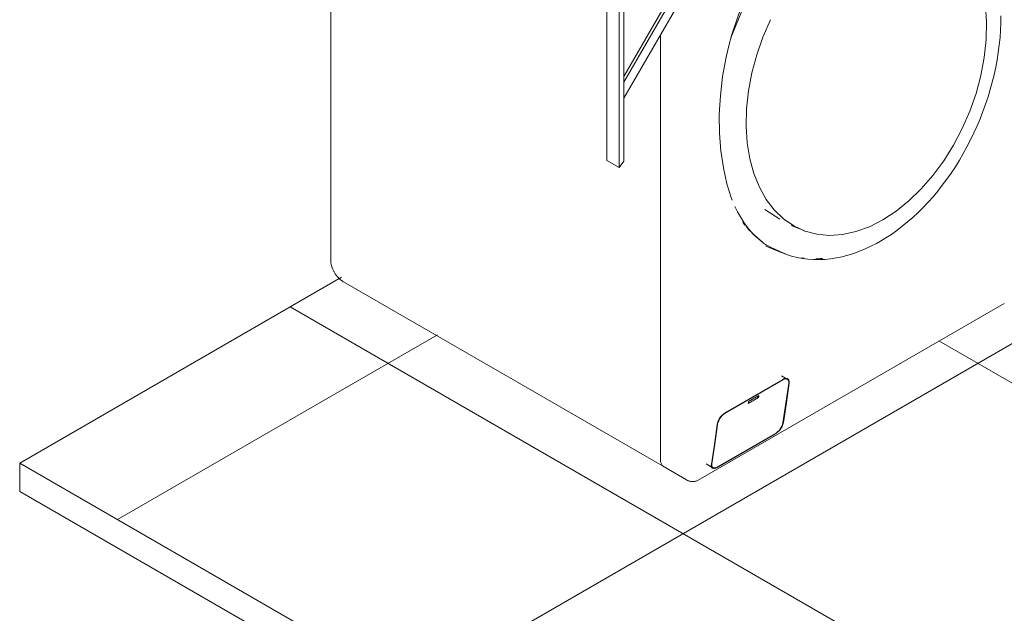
# Model space of a CAD drawing. Header units: metres. Extents: x -16.8 to 29.9, y -11.9 to 37.1.
# Tile 17 of 202: x -8 to -6.5, y 6.7 to 7.5. Entities that reach past the tile are written whole.
import ezdxf

# ---------------------------------------------------------------- set-up
doc = ezdxf.new("R2010")
doc.units = ezdxf.units.M
for name, color, linetype, lineweight in [('A-FLOR', 7, 'Continuous', 5), ('A-FLOR-PATT', 7, 'Continuous', 5), ('Q-SPCQ', 7, 'Continuous', 5)]:
    doc.layers.add(name, color=color, linetype=linetype, lineweight=lineweight)

# ---------------------------------------------------------------- blocks, each defined once
blk = doc.blocks.new('Piso - ___-1853070-EXPLODE')
at = {"layer": 'A-FLOR-PATT', "true_color": 0x787878}
h = blk.add_hatch(dxfattribs=at)
h.set_pattern_fill('FP_2', color=8, style=0, pattern_type=2)
h.set_pattern_definition([(210, (-9.123, 4.094), (0.424263, -0.244945), []), (330, (-9.123, 4.094), (0.424263, 0.244945), [])])
h.paths.add_polyline_path([(-6.5771, 5.5634), (-5.8187, 6.0013), (-5.8187, 6.8891), (-6.3226, 7.18), (-6.4357, 7.1147), (-6.5258, 7.1667), (-6.5322, 7.1309), (-6.54, 7.1195), (-6.9777, 6.8692), (-6.9731, 6.8725), (-6.9591, 6.8831), (-6.9621, 6.8823), (-6.9707, 6.8749), (-6.9812, 6.871), (-6.9879, 6.8713), (-6.9978, 6.8727), (-6.9984, 6.8704), (-6.999, 6.8675), (-7.4914, 7.1541), (-7.4935, 7.1572), (-7.9559, 6.8902), (-7.4963, 6.6249), (-7.956, 6.3595), (-6.6903, 5.6287)])
h.paths.add_polyline_path([(-5.9524, 6.2098), (-5.9716, 6.2177), (-5.9774, 6.2242), (-5.9795, 6.2303), (-6.0329, 6.2636), (-6.0294, 6.268), (-5.9466, 6.3145), (-5.8625, 6.2636), (-5.8639, 6.2604), (-5.9183, 6.2289), (-5.9233, 6.2177), (-5.9341, 6.2115), (-5.9491, 6.2101)])
h.paths.add_polyline_path([(-6.0096, 6.2632), (-6.0107, 6.268), (-6.0113, 6.265), (-6.0103, 6.2636)])
h.paths.add_polyline_path([(-5.8859, 6.2632), (-5.8834, 6.2661), (-5.8859, 6.2661), (-5.8859, 6.2636)])
h.paths.add_polyline_path([(-6.8628, 6.9372), (-6.8579, 6.9427), (-6.8596, 6.9419), (-6.8614, 6.939)])
at = {"layer": 'A-FLOR'}
for p, q in [((-7.493, 7.1575), (-7.9559, 6.8902)), ((-7.9559, 6.8902), (-7.4963, 6.6249)), ((-7.9559, 6.8902), (-7.9559, 6.8494)), ((-7.5316, 6.6044), (-7.9559, 6.8494))]:
    blk.add_line(p, q, dxfattribs=at)
blk = doc.blocks.new('Lavadora de roupas Electrolux - Electrolux-LSE12-2272090-EXPLODE')
at = {"layer": 'Q-SPCQ'}
for p, q in [((-7.5084, 7.555), (-7.5084, 7.1829)), ((-6.5646, 7.5248), (-6.5662, 7.5489)), ((-6.8865, 7.5033), (-6.8757, 7.5282)), ((-6.8865, 7.5033), (-6.8757, 7.5282)), ((-6.5652, 7.4997), (-6.5646, 7.5248)), ((-7.0338, 7.5067), (-7.0338, 6.8921)), ((-7.0338, 6.8921), (-7.0338, 7.5067)), ((-6.8954, 7.4777), (-6.8865, 7.5033)), ((-6.8954, 7.4777), (-6.8865, 7.5033)), ((-6.5679, 7.474), (-6.5652, 7.4997)), ((-6.9024, 7.4517), (-6.8954, 7.4777)), ((-6.9024, 7.4517), (-6.8954, 7.4777)), ((-6.5728, 7.4481), (-6.5679, 7.474)), ((-6.9073, 7.4257), (-6.9024, 7.4517)), ((-6.9073, 7.4257), (-6.9024, 7.4517)), ((-6.5798, 7.4221), (-6.5728, 7.4481)), ((-6.9101, 7.4001), (-6.9073, 7.4257)), ((-6.5887, 7.3965), (-6.5798, 7.4221)), ((-6.9107, 7.375), (-6.9101, 7.4001)), ((-6.5996, 7.3715), (-6.5888, 7.3965)), ((-6.9091, 7.3509), (-6.9107, 7.375)), ((-6.9091, 7.3509), (-6.9107, 7.375)), ((-6.6121, 7.3476), (-6.5996, 7.3715)), ((-6.9053, 7.328), (-6.9091, 7.3509)), ((-6.9053, 7.328), (-6.9091, 7.3509)), ((-6.6263, 7.3249), (-6.6121, 7.3476)), ((-6.8995, 7.3067), (-6.9053, 7.328)), ((-6.8995, 7.3067), (-6.9053, 7.328)), ((-6.6418, 7.3038), (-6.6263, 7.3249)), ((-6.8916, 7.2872), (-6.8995, 7.3067)), ((-6.8916, 7.2872), (-6.8995, 7.3067)), ((-6.8818, 7.2697), (-6.8916, 7.2872)), ((-6.8818, 7.2697), (-6.8916, 7.2872)), ((-6.8702, 7.2545), (-6.8818, 7.2697)), ((-6.8702, 7.2545), (-6.8818, 7.2697)), ((-6.8839, 7.2552), (-6.8622, 7.241)), ((-6.6948, 7.2525), (-6.6763, 7.2674)), ((-6.8569, 7.2417), (-6.8702, 7.2545)), ((-6.8569, 7.2417), (-6.8702, 7.2545)), ((-6.8421, 7.2315), (-6.8569, 7.2417)), ((-6.7139, 7.2401), (-6.6948, 7.2525)), ((-6.9155, 7.2368), (-6.9123, 7.2326)), ((-6.9105, 7.2305), (-6.906, 7.2254)), ((-6.9075, 7.227), (-6.9021, 7.2213)), ((-6.8456, 7.2323), (-6.831, 7.2261)), ((-6.826, 7.2241), (-6.8421, 7.2315)), ((-6.7332, 7.2303), (-6.7526, 7.2233)), ((-6.7139, 7.2401), (-6.7332, 7.2303)), ((-6.9024, 7.2216), (-6.8869, 7.2082)), ((-6.9021, 7.2213), (-6.8995, 7.2188)), ((-6.8087, 7.2196), (-6.8259, 7.2241)), ((-6.7906, 7.2179), (-6.8087, 7.2196)), ((-6.7718, 7.2192), (-6.7906, 7.2179)), ((-6.7526, 7.2233), (-6.7718, 7.2192)), ((-6.8823, 7.2024), (-6.8613, 7.1937)), ((-6.8616, 7.1938), (-6.8599, 7.1931)), ((-6.831, 7.1855), (-6.8273, 7.185)), ((-7.49, 7.151), (-7.031, 6.886)), ((-6.9796, 6.8657), (-6.5391, 7.12)), ((-6.8514, 7.0107), (-6.8599, 7.0157)), ((-6.9406, 6.9621), (-6.8579, 7.0099)), ((-6.9405, 6.9629), (-6.8578, 7.0106)), ((-6.8923, 6.9875), (-6.9072, 6.9789)), ((-6.8953, 6.9859), (-6.8927, 6.9844)), ((-6.9076, 6.9758), (-6.8927, 6.9844)), ((-6.8695, 6.9316), (-6.9522, 6.8839)), ((-6.8693, 6.9323), (-6.952, 6.8846)), ((-7.0338, 6.8921), (-7.031, 6.886)), ((-7.031, 6.886), (-7.0338, 6.8921)), ((-6.9683, 6.8893), (-6.9583, 6.8835)), ((-7.031, 6.886), (-6.9964, 6.866))]:
    blk.add_line(p, q, dxfattribs=at)
for points in [[(-6.5439, 7.5338, 0), (-6.544, 7.5235, 0), (-6.5444, 7.513, 0), (-6.5452, 7.5025, 0), (-6.5463, 7.4919, 0), (-6.5477, 7.4812, 0), (-6.5494, 7.4706, 0), (-6.5514, 7.4599, 0), (-6.5537, 7.4491, 0), (-6.5564, 7.4384, 0), (-6.5593, 7.4278, 0), (-6.5625, 7.4171, 0), (-6.566, 7.4066, 0), (-6.5698, 7.3961, 0), (-6.5739, 7.3857, 0), (-6.5782, 7.3754, 0), (-6.5828, 7.3652, 0), (-6.5877, 7.3552, 0), (-6.5928, 7.3453, 0), (-6.5981, 7.3356, 0), (-6.6037, 7.326, 0), (-6.6095, 7.3167, 0), (-6.6156, 7.3076, 0), (-6.6218, 7.2987, 0), (-6.6283, 7.29, 0), (-6.6349, 7.2816, 0), (-6.6417, 7.2735, 0), (-6.6487, 7.2656, 0), (-6.6558, 7.258, 0), (-6.6631, 7.2508, 0), (-6.6706, 7.2438, 0), (-6.6782, 7.2372, 0), (-6.6859, 7.2309, 0), (-6.6937, 7.2249, 0), (-6.7016, 7.2193, 0), (-6.7096, 7.2141, 0), (-6.7173, 7.2095, 0)], [(-6.7801, 7.7017, 0), (-6.8187, 7.6744, 0), (-6.8548, 7.6387, 0), (-6.887, 7.5959, 0), (-6.914, 7.5478, 0), (-6.9327, 7.5021, 0)], [(-6.7139, 7.2401, 0), (-6.6948, 7.2525, 0), (-6.6763, 7.2674, 0), (-6.6586, 7.2846, 0), (-6.6418, 7.3038, 0), (-6.6263, 7.3249, 0), (-6.6121, 7.3476, 0), (-6.5996, 7.3715, 0), (-6.5887, 7.3965, 0), (-6.5798, 7.4221, 0), (-6.5728, 7.4481, 0), (-6.5679, 7.474, 0), (-6.5652, 7.4997, 0), (-6.5646, 7.5248, 0), (-6.5662, 7.5489, 0), (-6.5699, 7.5718, 0), (-6.5757, 7.5931, 0), (-6.5836, 7.6126, 0), (-6.5934, 7.6301, 0), (-6.6051, 7.6453, 0), (-6.6184, 7.6581, 0), (-6.6332, 7.6682, 0), (-6.6493, 7.6756, 0)], [(-6.9183, 7.5441, 0), (-6.9217, 7.5351, 0), (-6.931, 7.5068, 0)], [(-6.9393, 7.4745, 0), (-6.9355, 7.4907, 0), (-6.931, 7.5068, 0)], [(-6.9489, 7.3992, 0), (-6.9477, 7.4186, 0), (-6.9445, 7.4465, 0), (-6.9393, 7.4745, 0)], [(-6.9107, 7.375, 0), (-6.9101, 7.4001, 0), (-6.9073, 7.4257, 0)], [(-6.9467, 7.3368, 0), (-6.947, 7.3392, 0), (-6.9489, 7.3648, 0), (-6.9492, 7.3913, 0), (-6.949, 7.3983, 0)], [(-6.9305, 7.2683, 0), (-6.9315, 7.271, 0), (-6.9383, 7.2921, 0), (-6.9434, 7.3149, 0), (-6.9467, 7.3366, 0)], [(-6.6763, 7.2674, 0), (-6.6586, 7.2846, 0), (-6.6418, 7.3038, 0)], [(-6.9131, 7.2351, 0), (-6.9231, 7.2519, 0), (-6.9268, 7.2596, 0)], [(-6.7139, 7.2401, 0), (-6.7332, 7.2303, 0), (-6.7526, 7.2233, 0), (-6.7718, 7.2192, 0), (-6.7906, 7.2179, 0), (-6.8087, 7.2196, 0), (-6.8259, 7.2241, 0), (-6.8421, 7.2315, 0), (-6.8569, 7.2417, 0)], [(-6.8995, 7.2188, 0), (-6.9066, 7.2266, 0), (-6.9131, 7.2351, 0)], [(-6.8995, 7.2188, 0), (-6.8857, 7.2068, 0), (-6.88, 7.203, 0)], [(-6.879, 7.2028, 0), (-6.8746, 7.2002, 0), (-6.8525, 7.1904, 0)], [(-6.8747, 7.1999, 0), (-6.8704, 7.1977, 0), (-6.8539, 7.1914, 0)], [(-6.8599, 7.1931, 0), (-6.8526, 7.1903, 0), (-6.8451, 7.1879, 0), (-6.8374, 7.186, 0), (-6.8296, 7.1845, 0), (-6.8216, 7.1835, 0), (-6.8136, 7.183, 0), (-6.8055, 7.1829, 0), (-6.7973, 7.1833, 0), (-6.789, 7.1841, 0), (-6.7808, 7.1854, 0), (-6.7725, 7.1871, 0), (-6.7642, 7.1893, 0), (-6.7558, 7.1919, 0), (-6.7475, 7.1949, 0), (-6.7393, 7.1983, 0), (-6.731, 7.2021, 0), (-6.7229, 7.2063, 0), (-6.7173, 7.2095, 0)], [(-6.8102, 7.1842, 0), (-6.8034, 7.1845, 0), (-6.8006, 7.1848, 0)], [(-7.5084, 7.1829, 0), (-7.5084, 7.1819, 0), (-7.5084, 7.1809, 0), (-7.5083, 7.1799, 0), (-7.5082, 7.1789, 0), (-7.508, 7.178, 0), (-7.5079, 7.177, 0), (-7.5077, 7.176, 0), (-7.5075, 7.1751, 0), (-7.5072, 7.1742, 0), (-7.5069, 7.1732, 0), (-7.5067, 7.1723, 0), (-7.5063, 7.1714, 0), (-7.506, 7.1705, 0), (-7.5056, 7.1696, 0), (-7.5053, 7.1687, 0), (-7.5049, 7.1678, 0), (-7.5044, 7.1669, 0), (-7.504, 7.166, 0), (-7.5035, 7.1652, 0), (-7.503, 7.1643, 0), (-7.5025, 7.1635, 0), (-7.502, 7.1627, 0), (-7.5015, 7.1619, 0), (-7.5009, 7.1611, 0), (-7.5003, 7.1603, 0), (-7.4997, 7.1595, 0), (-7.4991, 7.1588, 0), (-7.4985, 7.1581, 0), (-7.4978, 7.1573, 0), (-7.4972, 7.1566, 0), (-7.4965, 7.1559, 0), (-7.4958, 7.1553, 0), (-7.4951, 7.1546, 0), (-7.4943, 7.154, 0), (-7.4935, 7.1534, 0), (-7.4928, 7.1528, 0), (-7.4919, 7.1522, 0), (-7.4911, 7.1517, 0), (-7.4903, 7.1511, 0), (-7.49, 7.151, 0)], [(-6.8579, 7.0099, 0), (-6.8558, 7.0108, 0), (-6.8538, 7.0113, 0), (-6.8521, 7.0111, 0), (-6.8507, 7.0103, 0), (-6.8498, 7.0089, 0), (-6.8494, 7.0071, 0), (-6.8494, 7.005, 0)], [(-6.8578, 7.0106, 0), (-6.8555, 7.0117, 0), (-6.8534, 7.0121, 0), (-6.8516, 7.0119, 0), (-6.8501, 7.0111, 0), (-6.8492, 7.0096, 0), (-6.8487, 7.0077, 0), (-6.8487, 7.0054, 0)], [(-6.8494, 7.005, 0), (-6.8533, 6.9763, 0), (-6.8577, 6.9481, 0)], [(-6.8487, 7.0054, 0), (-6.8526, 6.9767, 0), (-6.857, 6.9486, 0)], [(-6.8927, 6.9844, 0), (-6.8925, 6.9859, 0), (-6.8923, 6.9875, 0)], [(-6.9072, 6.9789, 0), (-6.9074, 6.9773, 0), (-6.9076, 6.9758, 0)], [(-6.9523, 6.9455, 0), (-6.9518, 6.9482, 0), (-6.9507, 6.951, 0), (-6.9492, 6.9539, 0), (-6.9474, 6.9566, 0), (-6.9452, 6.9591, 0), (-6.9429, 6.9612, 0), (-6.9405, 6.9629, 0)], [(-6.9516, 6.9459, 0), (-6.9511, 6.9484, 0), (-6.9501, 6.951, 0), (-6.9487, 6.9537, 0), (-6.947, 6.9563, 0), (-6.945, 6.9586, 0), (-6.9428, 6.9606, 0), (-6.9406, 6.9621, 0)], [(-6.9606, 6.8887, 0), (-6.9562, 6.9169, 0), (-6.9523, 6.9455, 0)], [(-6.9599, 6.8891, 0), (-6.9555, 6.9173, 0), (-6.9516, 6.9459, 0)], [(-6.857, 6.9486, 0), (-6.8577, 6.9458, 0), (-6.8589, 6.9429, 0), (-6.8607, 6.94, 0), (-6.8628, 6.9372, 0)], [(-6.8577, 6.9481, 0), (-6.8582, 6.9459, 0), (-6.8592, 6.9435, 0), (-6.8606, 6.9411, 0), (-6.8622, 6.9387, 0)], [(-6.8628, 6.9372, 0), (-6.8649, 6.935, 0), (-6.8672, 6.9331, 0), (-6.8695, 6.9316, 0)], [(-6.8641, 6.9364, 0), (-6.8658, 6.9348, 0), (-6.8675, 6.9334, 0), (-6.8693, 6.9323, 0)], [(-6.9578, 6.8823, 0), (-6.9593, 6.883, 0), (-6.9603, 6.8844, 0), (-6.9607, 6.8863, 0), (-6.9606, 6.8887, 0)], [(-6.9565, 6.8831, 0), (-6.958, 6.8834, 0), (-6.9591, 6.8842, 0), (-6.9598, 6.8854, 0), (-6.96, 6.8871, 0), (-6.9599, 6.8891, 0)], [(-6.9522, 6.8839, 0), (-6.9543, 6.8828, 0), (-6.9562, 6.8823, 0), (-6.9578, 6.8823, 0)], [(-6.952, 6.8846, 0), (-6.9536, 6.8837, 0), (-6.9551, 6.8832, 0), (-6.9565, 6.8831, 0)], [(-6.9796, 6.8657, 0), (-6.9806, 6.8652, 0), (-6.9816, 6.8647, 0), (-6.9826, 6.8643, 0), (-6.9836, 6.8641, 0), (-6.9846, 6.8638, 0), (-6.9856, 6.8637, 0), (-6.9866, 6.8636, 0), (-6.9875, 6.8636, 0), (-6.9885, 6.8636, 0), (-6.9894, 6.8636, 0), (-6.9902, 6.8638, 0), (-6.9911, 6.8639, 0), (-6.9919, 6.8641, 0), (-6.9926, 6.8643, 0), (-6.9934, 6.8646, 0), (-6.9941, 6.8648, 0), (-6.9947, 6.8651, 0), (-6.9954, 6.8654, 0), (-6.996, 6.8658, 0), (-6.9964, 6.866, 0)]]:
    blk.add_polyline3d(points, dxfattribs=at)
blk = doc.blocks.new('Lavadora de roupas Electrolux - Electrolux-LSE12-2274549-EXPLODE')
blk.add_blockref('Lavadora de roupas Electrolux - Electrolux-LSE12-2272090-EXPLODE', (0, 0))
blk = doc.blocks.new('MAO FRANCESA_4 - MAO FRANCESA_1-2704291-EXPLODE')
at = {"layer": 'Q-SPCQ'}
for p, q in [((-7.1032, 7.5749), (-6.8988, 7.6929)), ((-6.8811, 7.6827), (-7.0856, 7.5647)), ((-6.8988, 7.6929), (-6.8811, 7.6827)), ((-6.8858, 7.6722), (-6.8811, 7.6827)), ((-7.0853, 7.557), (-6.8858, 7.6722)), ((-7.0865, 7.4153), (-6.9644, 7.6269)), ((-6.9844, 7.6153), (-7.0865, 7.4384)), ((-7.0865, 7.4466), (-6.9914, 7.6112)), ((-7.1109, 7.3255), (-7.1109, 7.5616)), ((-7.0865, 7.3246), (-7.0865, 7.555)), ((-7.0932, 7.5514), (-7.0932, 7.3153)), ((-7.1109, 7.3255), (-7.0932, 7.3153)), ((-7.0932, 7.3153), (-7.0865, 7.3246))]:
    blk.add_line(p, q, dxfattribs=at)
for points in [[(-7.1109, 7.5616, 0), (-7.1107, 7.564, 0), (-7.1099, 7.5666, 0), (-7.1087, 7.5691, 0), (-7.1071, 7.5715, 0), (-7.1052, 7.5734, 0), (-7.1032, 7.5749, 0)], [(-7.0856, 7.5647, 0), (-7.0875, 7.5632, 0), (-7.0894, 7.5613, 0), (-7.091, 7.5589, 0), (-7.0922, 7.5564, 0), (-7.093, 7.5538, 0), (-7.0932, 7.5514, 0)], [(-7.0865, 7.555, 0), (-7.0865, 7.5554, 0), (-7.0863, 7.5558, 0), (-7.0862, 7.5562, 0), (-7.0859, 7.5565, 0), (-7.0856, 7.5568, 0), (-7.0853, 7.557, 0)]]:
    blk.add_polyline3d(points, dxfattribs=at)

msp = doc.modelspace()

# ---------------------------------------------------------------- block references
at = {"layer": 'A-FLOR'}
msp.add_blockref('Piso - ___-1853070-EXPLODE', (0, 0), dxfattribs=at)
at = {"layer": 'Q-SPCQ'}
for name in ['Lavadora de roupas Electrolux - Electrolux-LSE12-2274549-EXPLODE', 'MAO FRANCESA_4 - MAO FRANCESA_1-2704291-EXPLODE']:
    msp.add_blockref(name, (0, 0), dxfattribs=at)

doc.saveas('drawing.dxf')
